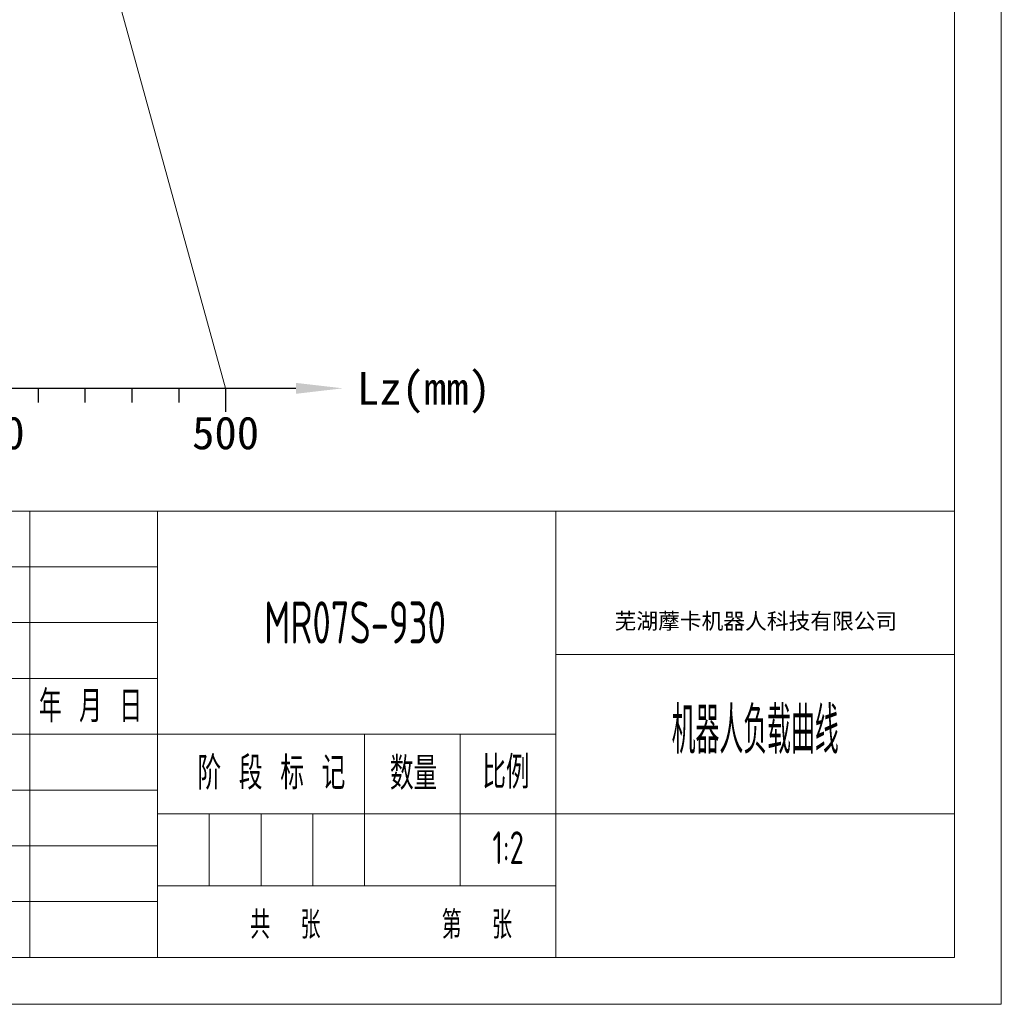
# Model space of a CAD drawing. Header units: millimetres. Extents: x 809 to 6054, y -5716 to -1261.
# Tile 79 of 94: x 5845 to 6054, y -5716 to -5506. Entities that reach past the tile are written whole.
import ezdxf
from ezdxf.enums import TextEntityAlignment as Align

# ---------------------------------------------------------------- set-up
doc = ezdxf.new("R2010")
doc.units = ezdxf.units.MM
doc.header["$LTSCALE"] = 0.3175
for name, color, linetype, lineweight in [('1轮廓实线层', 7, 'Continuous', 18), ('2细线层', 4, 'Continuous', 13), ('6文字层', 3, 'Continuous', 13), ('7标注层', 4, 'Continuous', 13), ('图框层', 7, 'Continuous', 18)]:
    doc.layers.add(name, color=color, linetype=linetype, lineweight=lineweight)
doc.styles.add('PC_TEXTSTYLE', font='ISOCP.SHX', dxfattribs={"width": 0.707, "bigfont": 'GBCBIG.SHX'})
doc.styles.add('仿宋体', font='txt')
doc.styles.add('标准汉字', font='gbenor.shx', dxfattribs={"bigfont": 'gbcbig.shx'})

# ---------------------------------------------------------------- blocks, each defined once
blk = doc.blocks.new('ZwmFrameMain_2_A4^_^无分区图框^_^landscape')
at = {"layer": '1轮廓实线层'}
for p in [(267, 200), (0, 0)]:
    blk.add_line(p, (267, 0), dxfattribs=at)
at = {"layer": '2细线层'}
for p in [(272, 205), (-25, -5)]:
    blk.add_line(p, (272, -5), dxfattribs=at)
blk = doc.blocks.new('ZwmFrameMain_2_横向标题栏')
at = {"layer": '1轮廓实线层'}
blk.add_line((-153, 47.6), (0, 47.6), dxfattribs=at)
at = {"layer": '2细线层', "color": 6, "linetype": 'Continuous'}
for p, q in [((-98.6, 0), (-98.6, 47.6)), ((-85, 0), (-85, 47.6)), ((-42.5, 0), (-42.5, 47.6)), ((-153, 41.65), (-85, 41.65)), ((-153, 35.7), (-85, 35.7)), ((-42.5, 32.3), (0, 32.3)), ((-153, 29.75), (-85, 29.75)), ((-153, 23.8), (-42.5, 23.8)), ((-62.9, 7.65), (-62.9, 23.8)), ((-52.7, 7.65), (-52.7, 23.8)), ((-153, 17.85), (-85, 17.85)), ((-85, 15.3), (0, 15.3)), ((-79.47, 7.65), (-79.47, 15.3)), ((-73.95, 7.65), (-73.95, 15.3)), ((-68.42, 7.65), (-68.42, 15.3)), ((-153, 11.9), (-85, 11.9)), ((-85, 7.65), (-42.5, 7.65)), ((-153, 5.95), (-85, 5.95))]:
    blk.add_line(p, q, dxfattribs=at)
at = {"layer": '6文字层', "color": 4, "linetype": 'Continuous', "insert": (-21.17, 35.77), "char_height": 1.7, "width": 46.9115, "attachment_point": 5, "style": '仿宋体'}
blk.add_mtext('芜湖藦卡机器人科技有限公司', dxfattribs=at)
at = {"layer": '6文字层', "color": 6, "style": '标准汉字'}
for s, insert, char_height, width, attachment_point in [('签 名', (-103.99, 26.77), 3.4, 12.6286, 5), ('年 月 日', (-92.13, 26.77), 3.4, 20.3696, 5), ('阶 段 标 记', (-80.73, 17.89), 3.5, 25.8612, 7), ('数量', (-60.2, 17.85), 3.5, 8.5159, 7), ('比例', (-50.35, 17.98), 3.5, 7.9953, 7), ('共  张        第  张', (-75.11, 1.97), 2.975, 51.7172, 7)]:
    blk.add_mtext(s, dxfattribs=dict(at, insert=insert, char_height=char_height, width=width, attachment_point=attachment_point))
at = {"layer": '6文字层', "color": 4, "style": 'PC_TEXTSTYLE', "flags": 8}
for tag, height, width, p, p2 in [('产品名称或材料标记', 4.5, 0.911854, (-77.25, 33.47), (-50.6, 33.47)), ('图样名称', 5, 2.846512, (-41.5, 21.71), (-1, 21.71)), ('图样代号', 5, 2.86875, (-41.5, 5.64), (-1, 5.64))]:
    blk.add_attdef(tag, text='', height=height, dxfattribs=dict(at, width=width)).set_placement(p, p2, align=Align.FIT)
at = {"layer": '6文字层', "color": 6, "style": 'PC_TEXTSTYLE', "width": 9.241641, "flags": 8}
blk.add_attdef('设计', text='', height=2.12, rotation=359.5768, dxfattribs=at).set_placement((-141.75, 19.99), (-133.89, 19.93), align=Align.FIT)
at = {"layer": '6文字层', "color": 6, "style": 'PC_TEXTSTYLE', "flags": 8}
for tag, height, width, p, p2 in [('审核', 2.12, 2.542374, (-141.61, 14.16), (-134.04, 14.16)), ('重量', 3.5, 1.685865, (-61.9, 10.1), (-53.7, 10.1)), ('比例', 3.5, 1.699352, (-51.7, 9.95), (-43.5, 9.95))]:
    blk.add_attdef(tag, text='', height=height, dxfattribs=dict(at, width=width)).set_placement(p, p2, align=Align.FIT)
blk = doc.blocks.new('标尺')
for p, q in [((42313.54, -36077.68), (42581.54, -36077.68)), ((42526.54, -36077.68), (42526.54, -36080.68)), ((42536.54, -36077.68), (42536.54, -36080.68)), ((42546.54, -36077.68), (42546.54, -36080.68)), ((42556.54, -36077.68), (42556.54, -36080.68)), ((42566.54, -36077.68), (42566.54, -36082.68))]:
    blk.add_line(p, q)
at = {"layer": '7标注层'}
blk.add_solid([(42581.54, -36078.85), (42581.54, -36076.52), (42591.54, -36077.68)], dxfattribs=at)
at = {"layer": '6文字层'}
blk.add_text('Lz(mm)', height=7, dxfattribs=at).set_placement((42594.54, -36077.68), align=Align.MIDDLE_LEFT)
for s, p in [('400', (42516.54, -36083.68)), ('500', (42566.54, -36083.68))]:
    blk.add_text(s, height=7, dxfattribs=at).set_placement(p, align=Align.TOP_CENTER)

msp = doc.modelspace()

# ---------------------------------------------------------------- linework, layer by layer
at = {"layer": '1轮廓实线层', "lineweight": 20}
msp.add_line((5833.95634, -5384.80485), (5888.95634, -5584.80485), dxfattribs=at)

# ---------------------------------------------------------------- block references
msp.add_blockref('标尺', (-36677.58527, 30492.87745))
at = {"layer": '图框层', "xscale": 2, "yscale": 2, "zscale": 2}
msp.add_blockref('ZwmFrameMain_2_A4^_^无分区图框^_^landscape', (5510.41273, -5706.18169), dxfattribs=at)
at = {"layer": '图框层'}
ref = msp.add_blockref('ZwmFrameMain_2_横向标题栏', (6044.41273, -5706.18169), dxfattribs=dict(at, xscale=2, yscale=2, zscale=2))
ref.add_attrib('产品名称或材料标记', 'MR07S-930', dxfattribs={"layer": '6文字层', "color": 4, "height": 9, "style": 'PC_TEXTSTYLE', "width": 0.707}).set_placement((5916.56155, -5639.23961), align=Align.CENTER)
ref.add_attrib('图样名称', '机器人负载曲线', dxfattribs={"layer": '6文字层', "color": 4, "height": 10, "style": 'PC_TEXTSTYLE', "width": 0.707}).set_placement((6001.91273, -5662.75831), align=Align.CENTER)
ref.add_attrib('比例', '1:2', dxfattribs={"layer": '6文字层', "color": 6, "height": 7, "style": 'PC_TEXTSTYLE', "width": 0.707}).set_placement((5949.21273, -5686.27915), align=Align.CENTER)

doc.saveas('drawing.dxf')
